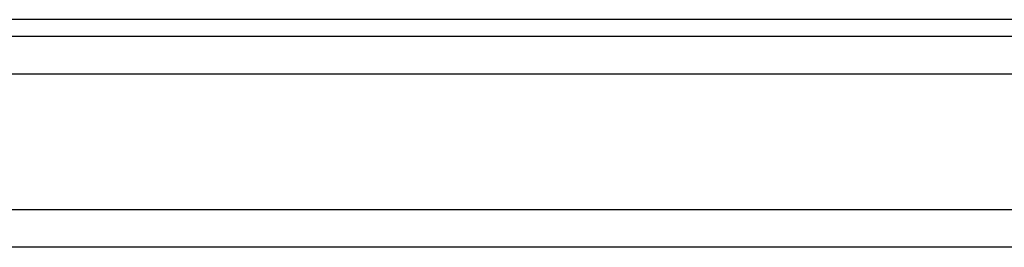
# Model space of a CAD drawing. Header units: millimetres. Extents: x 345 to 652, y 381 to 498.
# Tile 4 of 51: x 568.92 to 595.06, y 404.64 to 410.69. Entities that reach past the tile are written whole.
import ezdxf

# ---------------------------------------------------------------- set-up
doc = ezdxf.new("R2010")
doc.units = ezdxf.units.MM
doc.header["$LTSCALE"] = 0.15
doc.layers.add('2', color=7, linetype='CONTINUOUS')

msp = doc.modelspace()

# ---------------------------------------------------------------- linework, layer by layer
at = {"layer": '2', "color": 0, "linetype": 'Continuous'}
for p, q in [((599.738, 410.687), (563.554, 410.687)), ((620.646, 410.237), (542.646, 410.237)), ((620.646, 409.237), (542.646, 409.237)), ((651.146, 405.637), (496.298, 405.637)), ((651.146, 404.637), (462.146, 404.637))]:
    msp.add_line(p, q, dxfattribs=at)

doc.saveas('drawing.dxf')
